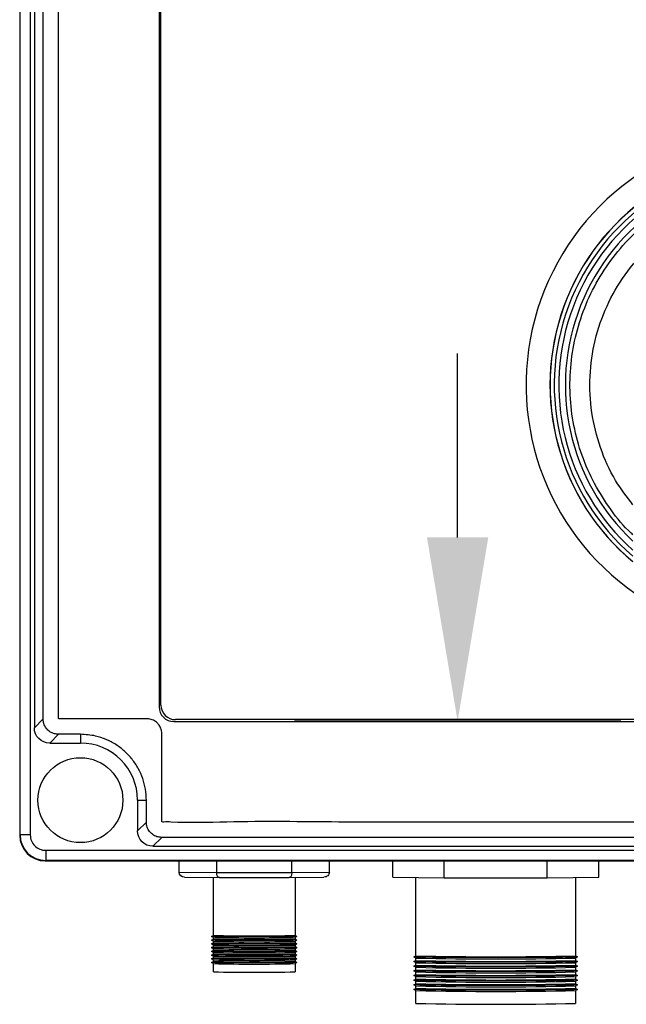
# Model space of a CAD drawing. Header units: inches. Extents: x 170 to 312, y 215 to 248.
# Tile 71 of 177: x 176.175 to 176.35, y 241.821 to 242.105. Entities that reach past the tile are written whole.
import ezdxf

# ---------------------------------------------------------------- set-up
doc = ezdxf.new("R2010")
doc.units = ezdxf.units.IN
doc.header["$LTSCALE"] = 0.25
doc.header["$MEASUREMENT"] = 0
doc.layers.add('ANNOTATIONS', color=1, linetype='Continuous')
doc.layers.add('STANDARD MOTOR LH', color=7, linetype='Continuous')

msp = doc.modelspace()

# ---------------------------------------------------------------- linework, layer by layer
at = {"layer": 'ANNOTATIONS'}
for p, q in [((176.301634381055, 241.9554673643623), (176.301634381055, 242.0086072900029)), ((176.3487655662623, 241.9023274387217), (176.2545031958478, 241.9023274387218))]:
    msp.add_line(p, q, dxfattribs=at)
msp.add_solid([(176.3104910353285, 241.9554673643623), (176.2927777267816, 241.9554673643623), (176.301634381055, 241.9023274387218)], dxfattribs=at)
at = {"layer": 'STANDARD MOTOR LH'}
for p, q in [((176.1752275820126, 241.8694802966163), (176.1752275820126, 242.3938012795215)), ((176.1781748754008, 242.3938012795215), (176.1781748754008, 241.8694802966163)), ((176.1793502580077, 242.3628343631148), (176.1793502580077, 241.9004472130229)), ((176.1818986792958, 241.902995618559), (176.1818986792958, 242.3602859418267)), ((176.2153973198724, 242.3568027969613), (176.2153973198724, 241.9064787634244)), ((176.2159343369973, 241.9070157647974), (176.2159343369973, 242.3562827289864)), ((176.1818986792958, 241.902995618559), (176.1793502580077, 241.9004472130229)), ((176.2196257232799, 241.9022503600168), (176.5113849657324, 241.9022503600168)), ((176.5108648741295, 241.9027873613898), (176.2201627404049, 241.9027873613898)), ((176.1863323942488, 241.898561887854), (176.1837840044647, 241.8960134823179)), ((176.1926697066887, 241.898561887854), (176.1863323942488, 241.898561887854)), ((176.1926697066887, 241.898561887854), (176.1926697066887, 241.8960134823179)), ((176.1837840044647, 241.8960134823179), (176.1926697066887, 241.8960134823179)), ((176.2091604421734, 241.8795227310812), (176.2117088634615, 241.8795227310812)), ((176.2091604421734, 241.8795227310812), (176.2091604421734, 241.8706370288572)), ((176.2117088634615, 241.8731854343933), (176.2117088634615, 241.8795227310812)), ((176.2117088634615, 241.8731854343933), (176.2091604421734, 241.8706370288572)), ((176.1781748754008, 241.8694802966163), (176.1752275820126, 241.8694802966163)), ((176.2161425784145, 241.8687517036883), (176.2135941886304, 241.8662032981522)), ((176.5148681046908, 241.8687517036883), (176.2161425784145, 241.8687517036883)), ((176.1826272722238, 241.8650278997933), (176.548383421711, 241.8650278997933)), ((176.1826272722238, 241.8650278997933), (176.1826272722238, 241.862080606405)), ((176.2135941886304, 241.8662032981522), (176.5174165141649, 241.8662032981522)), ((176.1825215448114, 241.8619749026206), (176.5484891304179, 241.8619749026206)), ((176.548383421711, 241.862080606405), (176.1826272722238, 241.862080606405)), ((176.2211790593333, 241.8586413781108), (176.2211790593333, 241.8619749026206)), ((176.2320304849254, 241.8584773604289), (176.2320304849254, 241.8619749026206)), ((176.2537333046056, 241.8584773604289), (176.2537333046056, 241.8619749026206)), ((176.2645847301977, 241.8586413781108), (176.2645847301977, 241.8619749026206)), ((176.2828865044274, 241.8572989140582), (176.2828865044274, 241.8619749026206)), ((176.2977684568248, 241.857073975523), (176.2977684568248, 241.8619749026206)), ((176.3275323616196, 241.857073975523), (176.3275323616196, 241.8619749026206)), ((176.342414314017, 241.8572989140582), (176.342414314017, 241.8619749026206)), ((176.2320304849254, 241.8584773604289), (176.2211790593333, 241.8586413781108)), ((176.2537333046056, 241.8584773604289), (176.2320304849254, 241.8584773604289)), ((176.2645847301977, 241.8586413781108), (176.2537333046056, 241.8584773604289)), ((176.222729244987, 241.8572989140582), (176.2328055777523, 241.857146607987)), ((176.2310677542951, 241.8404253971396), (176.2310677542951, 241.8571728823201)), ((176.2328055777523, 241.857146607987), (176.2529582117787, 241.857146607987)), ((176.2529582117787, 241.857146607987), (176.2630345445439, 241.8572989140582)), ((176.2546960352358, 241.8571728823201), (176.2546960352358, 241.8404253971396)), ((176.2828865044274, 241.8572989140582), (176.2977684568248, 241.857073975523)), ((176.2895591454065, 241.8345185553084), (176.2895591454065, 241.8571980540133)), ((176.2977684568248, 241.857073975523), (176.3275323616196, 241.857073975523)), ((176.3275323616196, 241.857073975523), (176.342414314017, 241.8572989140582)), ((176.3357416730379, 241.8571980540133), (176.3357416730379, 241.8345185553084)), ((176.23053215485, 241.8401169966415), (176.2310677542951, 241.8404261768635)), ((176.231069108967, 241.8398037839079), (176.23053215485, 241.8401137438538)), ((176.23053215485, 241.8390430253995), (176.2310677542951, 241.8393522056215)), ((176.231069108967, 241.8387298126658), (176.23053215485, 241.8390397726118)), ((176.23053215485, 241.8379690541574), (176.2310677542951, 241.8382782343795)), ((176.2310677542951, 241.8393514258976), (176.2310677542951, 241.8398045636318)), ((176.2310677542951, 241.8382774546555), (176.2310677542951, 241.8387305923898)), ((176.255231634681, 241.8401137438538), (176.254694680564, 241.8398037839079)), ((176.255231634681, 241.8390397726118), (176.254694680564, 241.8387298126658)), ((176.2546960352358, 241.8404261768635), (176.255231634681, 241.8401169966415)), ((176.2546960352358, 241.8398045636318), (176.2546960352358, 241.8393514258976)), ((176.2546960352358, 241.8393522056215), (176.255231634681, 241.8390430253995)), ((176.2546960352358, 241.8387305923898), (176.2546960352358, 241.8382774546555)), ((176.2546960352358, 241.8382782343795), (176.255231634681, 241.8379690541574)), ((176.231069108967, 241.8376558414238), (176.23053215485, 241.8379658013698)), ((176.23053215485, 241.8368950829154), (176.2310677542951, 241.8372042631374)), ((176.231069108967, 241.8365818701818), (176.23053215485, 241.8368918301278)), ((176.23053215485, 241.8358211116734), (176.2310677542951, 241.8361302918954)), ((176.231069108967, 241.8355078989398), (176.23053215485, 241.8358178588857)), ((176.2310677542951, 241.8372034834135), (176.2310677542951, 241.8376566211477)), ((176.2310677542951, 241.8361295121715), (176.2310677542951, 241.8365826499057)), ((176.2310677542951, 241.8350555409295), (176.2310677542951, 241.8355086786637)), ((176.255231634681, 241.8379658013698), (176.254694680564, 241.8376558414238)), ((176.255231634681, 241.8368918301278), (176.254694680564, 241.8365818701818)), ((176.255231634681, 241.8358178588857), (176.254694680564, 241.8355078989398)), ((176.2546960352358, 241.8376566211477), (176.2546960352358, 241.8372034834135)), ((176.2546960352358, 241.8372042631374), (176.255231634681, 241.8368950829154)), ((176.2546960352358, 241.8365826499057), (176.2546960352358, 241.8361295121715)), ((176.2546960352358, 241.8361302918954), (176.255231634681, 241.8358211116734)), ((176.2546960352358, 241.8355086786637), (176.2546960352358, 241.8350555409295)), ((176.23053215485, 241.8347471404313), (176.2310677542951, 241.8350563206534)), ((176.231069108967, 241.8344339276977), (176.23053215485, 241.8347438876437)), ((176.23053215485, 241.8336731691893), (176.2310677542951, 241.8339823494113)), ((176.231069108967, 241.8333599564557), (176.23053215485, 241.8336699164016)), ((176.23053215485, 241.8325991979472), (176.2310677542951, 241.8329083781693)), ((176.231069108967, 241.8322859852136), (176.23053215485, 241.8325959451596)), ((176.2310677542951, 241.8339815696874), (176.2310677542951, 241.8344347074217)), ((176.2310677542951, 241.8329075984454), (176.2310677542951, 241.8333607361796)), ((176.255231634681, 241.8347438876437), (176.254694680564, 241.8344339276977)), ((176.255231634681, 241.8336699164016), (176.254694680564, 241.8333599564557)), ((176.255231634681, 241.8325959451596), (176.254694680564, 241.8322859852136)), ((176.2546960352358, 241.8350563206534), (176.255231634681, 241.8347471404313)), ((176.2546960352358, 241.8344347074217), (176.2546960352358, 241.8339815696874)), ((176.2546960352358, 241.8339823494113), (176.255231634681, 241.8336731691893)), ((176.2546960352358, 241.8333607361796), (176.2546960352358, 241.8329075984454)), ((176.2546960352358, 241.8329083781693), (176.255231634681, 241.8325991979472)), ((176.2890248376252, 241.8342116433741), (176.2895591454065, 241.8345200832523)), ((176.2895617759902, 241.8338954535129), (176.2890248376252, 241.8342054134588)), ((176.2890248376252, 241.8328691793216), (176.2895591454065, 241.8331776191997)), ((176.2895617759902, 241.8325529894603), (176.2890248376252, 241.8328629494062)), ((176.2895591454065, 241.8331760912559), (176.2895591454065, 241.8338969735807)), ((176.3362759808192, 241.8342054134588), (176.3357390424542, 241.8338954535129)), ((176.3362759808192, 241.8328629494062), (176.3357390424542, 241.8325529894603)), ((176.3357416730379, 241.8345200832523), (176.3362759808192, 241.8342116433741)), ((176.3357416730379, 241.8338969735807), (176.3357416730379, 241.8331760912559)), ((176.3357416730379, 241.8331776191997), (176.3362759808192, 241.8328691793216)), ((176.2310677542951, 241.8299126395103), (176.2310677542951, 241.8322867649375)), ((176.2546960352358, 241.8322867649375), (176.2546960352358, 241.8299126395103)), ((176.2890248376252, 241.8315267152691), (176.2895591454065, 241.8318351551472)), ((176.2895617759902, 241.8312105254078), (176.2890248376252, 241.8315204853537)), ((176.2890248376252, 241.8301842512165), (176.2895591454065, 241.8304926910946)), ((176.2895617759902, 241.8298680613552), (176.2890248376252, 241.8301780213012)), ((176.2895591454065, 241.8318336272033), (176.2895591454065, 241.8325545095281)), ((176.2895591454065, 241.8304911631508), (176.2895591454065, 241.8312120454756)), ((176.2895591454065, 241.8291486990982), (176.2895591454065, 241.829869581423)), ((176.3362759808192, 241.8315204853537), (176.3357390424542, 241.8312105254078)), ((176.3362759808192, 241.8301780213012), (176.3357390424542, 241.8298680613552)), ((176.3357416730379, 241.8325545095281), (176.3357416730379, 241.8318336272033)), ((176.3357416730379, 241.8318351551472), (176.3362759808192, 241.8315267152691)), ((176.3357416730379, 241.8312120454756), (176.3357416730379, 241.8304911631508)), ((176.3357416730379, 241.8304926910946), (176.3362759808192, 241.8301842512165)), ((176.3357416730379, 241.829869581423), (176.3357416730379, 241.8291486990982)), ((176.2890248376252, 241.828841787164), (176.2895591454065, 241.829150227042)), ((176.2895617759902, 241.8285255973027), (176.2890248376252, 241.8288355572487)), ((176.2890248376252, 241.8274993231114), (176.2895591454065, 241.8278077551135)), ((176.2895617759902, 241.8271831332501), (176.2890248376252, 241.8274930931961)), ((176.2895591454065, 241.8278062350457), (176.2895591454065, 241.8285271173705)), ((176.2895591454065, 241.8264637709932), (176.2895591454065, 241.827184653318)), ((176.3362759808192, 241.8288355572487), (176.3357390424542, 241.8285255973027)), ((176.3362759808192, 241.8274930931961), (176.3357390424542, 241.8271831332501)), ((176.3357416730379, 241.829150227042), (176.3362759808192, 241.828841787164)), ((176.3357416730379, 241.8285271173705), (176.3357416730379, 241.8278062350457)), ((176.3357416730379, 241.8278077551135), (176.3362759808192, 241.8274993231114)), ((176.3357416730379, 241.827184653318), (176.3357416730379, 241.8264637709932)), ((176.2890248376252, 241.8261568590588), (176.2895591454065, 241.826465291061)), ((176.2895617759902, 241.8258406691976), (176.2890248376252, 241.8261506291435)), ((176.2890248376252, 241.8248143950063), (176.2895591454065, 241.8251228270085)), ((176.2895617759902, 241.824498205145), (176.2890248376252, 241.824808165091)), ((176.2895591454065, 241.8251213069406), (176.2895591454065, 241.8258421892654)), ((176.2895591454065, 241.820783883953), (176.2895591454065, 241.8244997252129)), ((176.3362759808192, 241.8261506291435), (176.3357390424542, 241.8258406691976)), ((176.3362759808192, 241.824808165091), (176.3357390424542, 241.824498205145)), ((176.3357416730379, 241.826465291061), (176.3362759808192, 241.8261568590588)), ((176.3357416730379, 241.8258421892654), (176.3357416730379, 241.8251213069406)), ((176.3357416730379, 241.8251228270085), (176.3362759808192, 241.8248143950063)), ((176.3357416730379, 241.8244997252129), (176.3357416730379, 241.820783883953))]:
    msp.add_line(p, q, dxfattribs=at)
at = {"layer": 'STANDARD MOTOR LH', "flags": 128}
for points in [[(176.2552330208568, 241.8401153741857), (176.2549631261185, 241.8400929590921), (176.2541652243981, 241.8400715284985), (176.2528741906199, 241.8400520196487), (176.2511464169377, 241.8400352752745), (176.2490574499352, 241.8400220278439), (176.2466986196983, 241.840012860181), (176.2441729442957, 241.8400081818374), (176.2415908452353, 241.8400081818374), (176.2390651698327, 241.840012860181), (176.2367063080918, 241.8400220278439), (176.2346173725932, 241.8400352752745), (176.232889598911, 241.8400520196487), (176.2315985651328, 241.8400715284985), (176.2308006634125, 241.8400929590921), (176.2305307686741, 241.8401153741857), (176.23053215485, 241.8401169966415)], [(176.2552330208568, 241.8390414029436), (176.2549631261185, 241.8390189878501), (176.2541652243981, 241.8389975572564), (176.2528741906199, 241.8389780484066), (176.2511464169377, 241.8389613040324), (176.2490574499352, 241.8389480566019), (176.2466986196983, 241.8389388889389), (176.2441729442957, 241.8389342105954), (176.2415908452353, 241.8389342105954), (176.2390651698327, 241.8389388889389), (176.2367063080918, 241.8389480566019), (176.2346173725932, 241.8389613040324), (176.232889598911, 241.8389780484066), (176.2315985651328, 241.8389975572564), (176.2308006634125, 241.8390189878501), (176.2305307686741, 241.8390414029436), (176.23053215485, 241.8390430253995)], [(176.2552330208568, 241.8379674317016), (176.2549631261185, 241.8379450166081), (176.2541652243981, 241.8379235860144), (176.2528741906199, 241.8379040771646), (176.2511464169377, 241.8378873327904), (176.2490574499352, 241.8378740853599), (176.2466986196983, 241.8378649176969), (176.2441729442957, 241.8378602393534), (176.2415908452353, 241.8378602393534), (176.2390651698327, 241.8378649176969), (176.2367063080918, 241.8378740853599), (176.2346173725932, 241.8378873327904), (176.232889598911, 241.8379040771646), (176.2315985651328, 241.8379235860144), (176.2308006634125, 241.8379450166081), (176.2305307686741, 241.8379674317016), (176.23053215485, 241.8379690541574)], [(176.2552330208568, 241.8368934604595), (176.2549631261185, 241.836871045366), (176.2541652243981, 241.8368496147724), (176.2528741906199, 241.8368301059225), (176.2511464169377, 241.8368133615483), (176.2490574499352, 241.8368001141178), (176.2466986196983, 241.8367909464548), (176.2441729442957, 241.8367862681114), (176.2415908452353, 241.8367862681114), (176.2390651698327, 241.8367909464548), (176.2367063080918, 241.8368001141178), (176.2346173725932, 241.8368133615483), (176.232889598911, 241.8368301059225), (176.2315985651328, 241.8368496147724), (176.2308006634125, 241.836871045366), (176.2305307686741, 241.8368934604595), (176.23053215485, 241.8368950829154)], [(176.2552330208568, 241.8358194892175), (176.2549631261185, 241.835797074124), (176.2541652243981, 241.8357756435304), (176.2528741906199, 241.8357561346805), (176.2511464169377, 241.8357393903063), (176.2490574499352, 241.8357261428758), (176.2466986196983, 241.8357169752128), (176.2441729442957, 241.8357122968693), (176.2415908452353, 241.8357122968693), (176.2390651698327, 241.8357169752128), (176.2367063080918, 241.8357261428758), (176.2346173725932, 241.8357393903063), (176.232889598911, 241.8357561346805), (176.2315985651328, 241.8357756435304), (176.2308006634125, 241.835797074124), (176.2305307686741, 241.8358194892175), (176.23053215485, 241.8358211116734)], [(176.2552330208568, 241.8347455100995), (176.2549631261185, 241.834723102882), (176.2541652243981, 241.8347016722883), (176.2528741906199, 241.8346821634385), (176.2511464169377, 241.8346654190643), (176.2490574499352, 241.8346521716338), (176.2466986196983, 241.8346430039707), (176.2441729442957, 241.8346383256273), (176.2415908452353, 241.8346383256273), (176.2390651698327, 241.8346430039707), (176.2367063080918, 241.8346521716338), (176.2346173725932, 241.8346654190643), (176.232889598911, 241.8346821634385), (176.2315985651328, 241.8347016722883), (176.2308006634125, 241.834723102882), (176.2305307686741, 241.8347455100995), (176.23053215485, 241.8347471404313)], [(176.2552330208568, 241.8336715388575), (176.2549631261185, 241.8336491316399), (176.2541652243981, 241.8336277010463), (176.2528741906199, 241.8336081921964), (176.2511464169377, 241.8335914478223), (176.2490574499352, 241.8335782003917), (176.2466986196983, 241.8335690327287), (176.2441729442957, 241.8335643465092), (176.2415908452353, 241.8335643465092), (176.2390651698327, 241.8335690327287), (176.2367063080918, 241.8335782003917), (176.2346173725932, 241.8335914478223), (176.232889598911, 241.8336081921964), (176.2315985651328, 241.8336277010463), (176.2308006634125, 241.8336491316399), (176.2305307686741, 241.8336715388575), (176.23053215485, 241.8336731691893)], [(176.2552330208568, 241.8325975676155), (176.2549631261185, 241.8325751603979), (176.2541652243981, 241.8325537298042), (176.2528741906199, 241.8325342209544), (176.2511464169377, 241.8325174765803), (176.2490574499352, 241.8325042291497), (176.2466986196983, 241.8324950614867), (176.2441729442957, 241.8324903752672), (176.2415908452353, 241.8324903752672), (176.2390651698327, 241.8324950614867), (176.2367063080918, 241.8325042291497), (176.2346173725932, 241.8325174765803), (176.232889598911, 241.8325342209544), (176.2315985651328, 241.8325537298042), (176.2308006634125, 241.8325751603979), (176.2305307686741, 241.8325975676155), (176.23053215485, 241.8325991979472)], [(176.3362759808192, 241.8342116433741), (176.3362786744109, 241.8342085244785), (176.3360017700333, 241.834177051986), (176.3351775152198, 241.8341463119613), (176.3338252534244, 241.8341170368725), (176.3319766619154, 241.8340899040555), (176.3296750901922, 241.8340655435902), (176.3269744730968, 241.8340445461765), (176.3239381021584, 241.8340273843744), (176.3206371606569, 241.8340144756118), (176.3171490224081, 241.8340061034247), (176.3135554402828, 241.8340024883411), (176.3099406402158, 241.834003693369), (176.3063893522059, 241.8340097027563), (176.3029848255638, 241.8340203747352), (176.2998068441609, 241.8340354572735), (176.2969299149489, 241.8340545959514), (176.2944214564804, 241.8340773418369), (176.292340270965, 241.8341031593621), (176.2907351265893, 241.8341314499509), (176.2896436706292, 241.8341615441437), (176.2890914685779, 241.8341927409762), (176.2890248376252, 241.8342116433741)], [(176.3362759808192, 241.8328691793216), (176.3362786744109, 241.832866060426), (176.3360017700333, 241.8328345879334), (176.3351775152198, 241.8328038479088), (176.3338252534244, 241.83277457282), (176.3319766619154, 241.832747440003), (176.3296750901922, 241.8327230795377), (176.3269744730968, 241.832702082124), (176.3239381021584, 241.8326849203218), (176.3206371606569, 241.8326720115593), (176.3171490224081, 241.8326636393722), (176.3135554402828, 241.8326600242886), (176.3099406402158, 241.8326612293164), (176.3063893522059, 241.8326672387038), (176.3029848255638, 241.8326779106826), (176.2998068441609, 241.8326929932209), (176.2969299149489, 241.8327121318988), (176.2944214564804, 241.8327348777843), (176.292340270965, 241.8327606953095), (176.2907351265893, 241.8327889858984), (176.2896436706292, 241.8328190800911), (176.2890914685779, 241.8328502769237), (176.2890248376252, 241.8328691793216)], [(176.3362759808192, 241.8315267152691), (176.3362786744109, 241.8315235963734), (176.3360017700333, 241.8314921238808), (176.3351775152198, 241.8314613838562), (176.3338252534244, 241.8314321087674), (176.3319766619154, 241.8314049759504), (176.3296750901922, 241.8313806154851), (176.3269744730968, 241.8313596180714), (176.3239381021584, 241.8313424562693), (176.3206371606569, 241.8313295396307), (176.3171490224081, 241.8313211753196), (176.3135554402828, 241.831317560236), (176.3099406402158, 241.8313187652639), (176.3063893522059, 241.8313247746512), (176.3029848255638, 241.83133544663), (176.2998068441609, 241.8313505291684), (176.2969299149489, 241.8313696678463), (176.2944214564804, 241.8313924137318), (176.292340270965, 241.8314182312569), (176.2907351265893, 241.8314465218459), (176.2896436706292, 241.8314766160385), (176.2890914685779, 241.8315078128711), (176.2890248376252, 241.8315267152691)], [(176.3362759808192, 241.8301842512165), (176.3362786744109, 241.8301811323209), (176.3360017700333, 241.8301496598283), (176.3351775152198, 241.8301189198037), (176.3338252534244, 241.8300896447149), (176.3319766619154, 241.8300625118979), (176.3296750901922, 241.8300381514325), (176.3269744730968, 241.8300171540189), (176.3239381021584, 241.8299999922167), (176.3206371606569, 241.8299870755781), (176.3171490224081, 241.8299787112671), (176.3135554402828, 241.8299750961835), (176.3099406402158, 241.8299763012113), (176.3063893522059, 241.8299823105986), (176.3029848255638, 241.8299929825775), (176.2998068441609, 241.8300080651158), (176.2969299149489, 241.8300272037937), (176.2944214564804, 241.8300499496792), (176.292340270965, 241.8300757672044), (176.2907351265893, 241.8301040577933), (176.2896436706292, 241.830134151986), (176.2890914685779, 241.8301653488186), (176.2890248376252, 241.8301842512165)], [(176.3362759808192, 241.828841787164), (176.3362786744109, 241.8288386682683), (176.3360017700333, 241.8288071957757), (176.3351775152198, 241.8287764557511), (176.3338252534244, 241.8287471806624), (176.3319766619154, 241.8287200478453), (176.3296750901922, 241.82869568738), (176.3269744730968, 241.8286746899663), (176.3239381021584, 241.8286575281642), (176.3206371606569, 241.8286446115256), (176.3171490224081, 241.8286362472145), (176.3135554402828, 241.8286326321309), (176.3099406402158, 241.8286338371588), (176.3063893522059, 241.8286398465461), (176.3029848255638, 241.828650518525), (176.2998068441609, 241.8286656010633), (176.2969299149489, 241.8286847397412), (176.2944214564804, 241.8287074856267), (176.292340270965, 241.8287333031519), (176.2907351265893, 241.8287615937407), (176.2896436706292, 241.8287916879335), (176.2890914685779, 241.828822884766), (176.2890248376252, 241.828841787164)], [(176.3362759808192, 241.8274993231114), (176.3362786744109, 241.8274962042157), (176.3360017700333, 241.8274647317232), (176.3351775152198, 241.8274339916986), (176.3338252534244, 241.8274047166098), (176.3319766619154, 241.8273775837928), (176.3296750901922, 241.8273532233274), (176.3269744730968, 241.8273322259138), (176.3239381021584, 241.8273150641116), (176.3206371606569, 241.8273021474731), (176.3171490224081, 241.827293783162), (176.3135554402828, 241.8272901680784), (176.3099406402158, 241.8272913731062), (176.3063893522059, 241.8272973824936), (176.3029848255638, 241.8273080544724), (176.2998068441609, 241.8273231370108), (176.2969299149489, 241.8273422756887), (176.2944214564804, 241.8273650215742), (176.292340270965, 241.8273908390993), (176.2907351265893, 241.8274191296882), (176.2896436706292, 241.8274492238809), (176.2890914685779, 241.8274804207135), (176.2890248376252, 241.8274993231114)], [(176.3362759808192, 241.8261568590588), (176.3362786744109, 241.8261537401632), (176.3360017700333, 241.8261222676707), (176.3351775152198, 241.8260915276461), (176.3338252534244, 241.8260622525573), (176.3319766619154, 241.8260351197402), (176.3296750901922, 241.8260107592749), (176.3269744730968, 241.8259897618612), (176.3239381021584, 241.8259726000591), (176.3206371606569, 241.8259596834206), (176.3171490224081, 241.8259513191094), (176.3135554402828, 241.8259477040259), (176.3099406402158, 241.8259489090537), (176.3063893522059, 241.8259549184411), (176.3029848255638, 241.8259655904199), (176.2998068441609, 241.8259806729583), (176.2969299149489, 241.8259998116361), (176.2944214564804, 241.8260225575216), (176.292340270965, 241.8260483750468), (176.2907351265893, 241.8260766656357), (176.2896436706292, 241.8261067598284), (176.2890914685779, 241.826137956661), (176.2890248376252, 241.8261568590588)], [(176.3362759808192, 241.8248143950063), (176.3362786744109, 241.8248112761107), (176.3360017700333, 241.8247798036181), (176.3351775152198, 241.8247490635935), (176.3338252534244, 241.8247197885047), (176.3319766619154, 241.8246926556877), (176.3296750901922, 241.8246682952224), (176.3269744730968, 241.8246472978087), (176.3239381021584, 241.8246301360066), (176.3206371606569, 241.824617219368), (176.3171490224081, 241.8246088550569), (176.3135554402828, 241.8246052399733), (176.3099406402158, 241.8246064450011), (176.3063893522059, 241.8246124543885), (176.3029848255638, 241.8246231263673), (176.2998068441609, 241.8246382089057), (176.2969299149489, 241.8246573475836), (176.2944214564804, 241.8246800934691), (176.292340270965, 241.8247059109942), (176.2907351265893, 241.8247342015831), (176.2896436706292, 241.8247642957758), (176.2890914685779, 241.8247954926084), (176.2890248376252, 241.8248143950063)]]:
    msp.add_lwpolyline(points, dxfattribs=at)
at = {"layer": 'STANDARD MOTOR LH'}
msp.add_circle((176.1926697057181, 241.8795227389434), 0.0122623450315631, dxfattribs=at)
for centre, radius, start, end in [((176.394786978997, 241.999503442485), 0.07336265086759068, 304.376166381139, 235.4185970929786), ((176.3947996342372, 241.9995032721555), 0.06647414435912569, 309.3139748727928, 230.2262145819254), ((176.3947996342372, 241.9995032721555), 0.06644525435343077, 309.3532215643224, 230.2055637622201), ((176.3947996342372, 241.9995032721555), 0.0652415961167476, 310.435309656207, 229.3231220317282), ((176.3947996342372, 241.9995032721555), 0.06392017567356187, 311.4568361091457, 228.301631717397), ((176.3947996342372, 241.9995032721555), 0.06203211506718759, 313.0230735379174, 226.735356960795), ((176.2201627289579, 241.9070157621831), 0.004228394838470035, 180, 270), ((176.2196257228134, 241.9064787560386), 0.004228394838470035, 180, 270), ((176.1926697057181, 241.8795227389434), 0.01649073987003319, 0, 90), ((176.1825215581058, 241.8693745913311), 0.007399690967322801, 180, 270), ((176.1826272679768, 241.8694803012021), 0.007399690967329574, 180, 270), ((176.1826272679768, 241.8694803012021), 0.004452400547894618, 179.9999999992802, 270), ((176.2429159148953, 242.3455971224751), 0.5053090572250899, 268.6565960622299, 271.3358405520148), ((176.2428484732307, 242.3564306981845), 0.516761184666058, 268.6938525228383, 271.3137108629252), ((176.2429159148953, 242.344523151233), 0.5053090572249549, 268.6565960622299, 271.3358405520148), ((176.2428484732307, 242.3553567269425), 0.516761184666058, 268.6938525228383, 271.3137108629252), ((176.2429159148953, 242.3434491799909), 0.505309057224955, 268.6565960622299, 271.3358405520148), ((176.2428484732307, 242.3542827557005), 0.5167611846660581, 268.6938525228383, 271.3137108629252), ((176.2429159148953, 242.3423752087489), 0.5053090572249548, 268.6565960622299, 271.3358405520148), ((176.2428484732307, 242.3532087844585), 0.5167611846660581, 268.6938525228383, 271.3137108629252), ((176.2429159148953, 242.3413012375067), 0.505309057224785, 268.6565960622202, 271.3358405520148), ((176.2428484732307, 242.3521348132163), 0.5167611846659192, 268.6938525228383, 271.3137108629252), ((176.2429159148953, 242.3402272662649), 0.5053090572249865, 268.6565960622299, 271.3358405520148), ((176.2428484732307, 242.3510608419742), 0.5167611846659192, 268.6938525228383, 271.3137108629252), ((176.2429159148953, 242.3391532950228), 0.5053090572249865, 268.6565960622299, 271.3358405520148), ((176.2428484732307, 242.3499868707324), 0.5167611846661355, 268.6938525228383, 271.3137108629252), ((176.2429159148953, 242.3380793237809), 0.5053090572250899, 268.6565960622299, 271.3358405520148), ((176.3126504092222, 242.8589679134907), 1.024709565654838, 268.7087619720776, 271.2912380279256), ((176.3126504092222, 242.8576254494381), 1.024709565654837, 268.7087619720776, 271.2912380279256), ((176.3126504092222, 242.8783432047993), 1.044702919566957, 268.7336218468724, 271.2663781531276), ((176.2428818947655, 242.3408672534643), 0.5110911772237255, 268.6754600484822, 271.3245399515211), ((176.2428484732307, 242.3489128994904), 0.5167611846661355, 268.6938525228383, 271.3137108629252), ((176.3126504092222, 242.8562829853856), 1.024709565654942, 268.7087619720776, 271.2912380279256), ((176.3126504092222, 242.8549405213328), 1.024709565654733, 268.7087619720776, 271.2912380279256), ((176.3126504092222, 242.8770007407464), 1.04470291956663, 268.7336218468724, 271.2663781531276), ((176.3126504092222, 242.8756401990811), 1.044684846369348, 268.7335999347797, 271.2664000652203), ((176.3126504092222, 242.8742977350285), 1.044684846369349, 268.7335999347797, 271.2664000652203), ((176.3126504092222, 242.8535980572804), 1.024709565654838, 268.7087619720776, 271.2912380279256), ((176.3126504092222, 242.8522555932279), 1.024709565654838, 268.7087619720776, 271.2912380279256), ((176.3126504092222, 242.8729552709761), 1.044684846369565, 268.7335999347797, 271.2664000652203), ((176.3126504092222, 242.8716128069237), 1.044684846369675, 268.7335999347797, 271.2664000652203), ((176.3126504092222, 242.8509131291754), 1.024709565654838, 268.7087619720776, 271.2912380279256), ((176.3126504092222, 242.8495706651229), 1.024709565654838, 268.7087619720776, 271.2912380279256), ((176.3126504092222, 242.8702525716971), 1.044667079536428, 268.7335783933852, 271.2664216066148), ((176.3126504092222, 242.8689101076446), 1.044667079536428, 268.7335783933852, 271.2664216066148), ((176.3126504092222, 242.8452332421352), 1.024709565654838, 268.7087619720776, 271.2912380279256)]:
    msp.add_arc(centre, radius, start, end, dxfattribs=at)
at = {"layer": 'STANDARD MOTOR LH', "extrusion": (0, 0, -1)}
for centre, major_axis, ratio, start_param, end_param in [((176.1837961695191, 241.9004593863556), (-0.003148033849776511, -0.003148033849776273), 0.9972646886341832, 5.499156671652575, 7.067213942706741), ((176.2136063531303, 241.8706492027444), (-0.003148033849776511, -0.003148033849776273), 0.9972646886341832, 5.49915667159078, 7.067213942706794), ((176.2227292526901, 241.8586413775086), (-0.001550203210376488, 0), 0.8659924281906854, 4.712388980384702, 6.283185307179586), ((176.2328055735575, 241.8584890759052), (1.014525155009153e-05, 0.001342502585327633), 0.5773063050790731, 3.12850334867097, 4.699299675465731), ((176.2529582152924, 241.8584890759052), (-1.014525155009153e-05, 0.001342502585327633), 0.5773063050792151, 1.583885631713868, 3.154681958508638), ((176.2630345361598, 241.8586413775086), (-0.001550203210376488, 0), 0.8659924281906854, 3.141592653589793, 4.712388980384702)]:
    msp.add_ellipse(centre, major_axis=major_axis, ratio=ratio, start_param=start_param, end_param=end_param, dxfattribs=at)
at = {"layer": 'STANDARD MOTOR LH'}
for points, knots in [([(176.2119304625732, 242.3602696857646), (176.2123425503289, 242.3603039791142), (176.2131669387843, 242.3603725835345), (176.2141345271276, 242.3608481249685), (176.214824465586, 242.3613891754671), (176.2152954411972, 242.3619073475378), (176.2156745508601, 242.3624916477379), (176.2159526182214, 242.3631274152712), (176.2162819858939, 242.3644772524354), (176.2161099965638, 242.3665679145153), (176.2161643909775, 242.3688546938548), (176.2161570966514, 242.3711409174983), (176.2161502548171, 242.3761655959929), (176.2163112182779, 242.3825830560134), (176.2160015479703, 242.3880545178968), (176.2161638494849, 242.3899356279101), (176.2161849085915, 242.3899770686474), (176.2162099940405, 242.3900145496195), (176.2162517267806, 242.3900523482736), (176.2163857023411, 242.3901031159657), (176.2168971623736, 242.3900412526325), (176.2188858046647, 242.3901440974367), (176.22693342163, 242.3899717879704), (176.246752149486, 242.3901683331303), (176.2773158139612, 242.3900504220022), (176.3261766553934, 242.3900970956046), (176.375049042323, 242.3900767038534), (176.4239175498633, 242.3900810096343), (176.4544604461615, 242.3900778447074), (176.4788955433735, 242.3900831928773), (176.4941654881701, 242.3900697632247), (176.5048584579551, 242.3900938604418), (176.5101994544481, 242.390060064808), (176.5128776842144, 242.3901077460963), (176.5141110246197, 242.3900452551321), (176.5146168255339, 242.3901002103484), (176.5147411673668, 242.390060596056), (176.5147772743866, 242.3900353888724), (176.5148007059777, 242.3900128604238), (176.514820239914, 242.3899871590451), (176.5148349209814, 242.3899593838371), (176.5148454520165, 242.3899303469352), (176.5148496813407, 242.38990547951), (176.5148514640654, 242.3898879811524), (176.5148521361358, 242.3898704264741), (176.5148513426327, 242.3898177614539), (176.5148526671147, 242.3896071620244), (176.5148504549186, 242.3887646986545), (176.5148541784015, 242.3853949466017), (176.514851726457, 242.3809018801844), (176.5148514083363, 242.3764087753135), (176.5148529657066, 242.3731995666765), (176.5148411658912, 242.3696511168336), (176.5148846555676, 242.3664345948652), (176.5148333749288, 242.3642617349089), (176.5149355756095, 242.3636017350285), (176.5150971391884, 242.3630415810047), (176.5153286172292, 242.362506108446), (176.5157065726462, 242.3619180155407), (176.5163344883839, 242.3612252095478), (176.5173318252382, 242.3605479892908), (176.5191876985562, 242.3601356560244), (176.5215186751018, 242.3603137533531), (176.5252082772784, 242.3602438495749), (176.531671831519, 242.3602974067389), (176.538105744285, 242.3602205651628), (176.5429798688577, 242.3602975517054), (176.5441727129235, 242.3602530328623), (176.5444948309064, 242.360280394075), (176.5445764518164, 242.3602340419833), (176.5446168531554, 242.3601980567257), (176.5446401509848, 242.3601618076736), (176.5446530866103, 242.3601276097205), (176.5446592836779, 242.3601012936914), (176.544665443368, 242.3600421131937), (176.5446563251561, 242.3598155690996), (176.5446715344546, 242.3589113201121), (176.544646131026, 242.3552921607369), (176.5446889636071, 242.3408196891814), (176.5446514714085, 242.3160065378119), (176.544664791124, 242.2829241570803), (176.5446604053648, 242.2388136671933), (176.5446622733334, 242.1947033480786), (176.5446619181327, 242.1395653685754), (176.5446620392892, 242.0954550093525), (176.5446620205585, 242.0513446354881), (176.5446620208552, 242.0182618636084), (176.5446620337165, 241.9851790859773), (176.5446619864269, 241.9549431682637), (176.5446621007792, 241.9316444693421), (176.5446619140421, 241.9173281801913), (176.544662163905, 241.9105156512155), (176.5446618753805, 241.9072263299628), (176.5446624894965, 241.9054150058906), (176.5446608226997, 241.9041389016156), (176.5446626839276, 241.9034128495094), (176.5446618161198, 241.903245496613), (176.5446623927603, 241.9032113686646), (176.5446598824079, 241.9031825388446), (176.5446525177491, 241.9031511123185), (176.5446394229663, 241.9031194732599), (176.5446216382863, 241.9030918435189), (176.5446006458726, 241.9030683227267), (176.5445681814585, 241.9030415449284), (176.5445186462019, 241.9030163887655), (176.5443715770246, 241.9030055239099), (176.5438392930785, 241.9030226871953), (176.5416884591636, 241.9029935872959), (176.5380088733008, 241.9030190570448), (176.5330984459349, 241.9030100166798), (176.5267894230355, 241.9030128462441), (176.5221165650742, 241.9030122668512), (176.5190802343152, 241.9030118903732)], [0, 0, 0, 0, 0.001413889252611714, 0.00282850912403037, 0.003628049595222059, 0.004427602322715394, 0.005227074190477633, 0.006016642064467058, 0.006806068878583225, 0.00998608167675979, 0.01313352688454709, 0.01470724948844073, 0.01785469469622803, 0.03044447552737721, 0.03673936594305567, 0.03681891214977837, 0.03685839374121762, 0.03689777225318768, 0.03697423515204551, 0.03704737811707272, 0.03738361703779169, 0.03869834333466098, 0.04395728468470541, 0.06499301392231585, 0.1070645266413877, 0.1491360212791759, 0.2332790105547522, 0.2753505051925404, 0.3174220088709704, 0.3384577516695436, 0.3594934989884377, 0.3700113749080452, 0.3752703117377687, 0.3778997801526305, 0.3792145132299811, 0.3795432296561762, 0.379618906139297, 0.3796564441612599, 0.379693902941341, 0.3797304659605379, 0.3797671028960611, 0.379801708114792, 0.3798363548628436, 0.3798536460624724, 0.3798622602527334, 0.3798968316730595, 0.3800349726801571, 0.3805875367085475, 0.3827978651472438, 0.3916392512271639, 0.3960599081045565, 0.3982702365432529, 0.4026908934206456, 0.4082767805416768, 0.4093563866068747, 0.4101619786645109, 0.4105637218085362, 0.4113623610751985, 0.4121609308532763, 0.4129595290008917, 0.4145733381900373, 0.4162144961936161, 0.4193997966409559, 0.4225766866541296, 0.428930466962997, 0.4416380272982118, 0.4448149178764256, 0.4456091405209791, 0.4458080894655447, 0.4458858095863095, 0.4459241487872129, 0.4459940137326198, 0.4460312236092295, 0.4460497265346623, 0.4460869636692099, 0.4462355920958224, 0.4468289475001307, 0.4492023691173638, 0.4586960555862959, 0.4966708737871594, 0.5346456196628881, 0.5726204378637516, 0.6485700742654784, 0.6865448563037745, 0.7624944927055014, 0.8004692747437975, 0.8384440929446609, 0.8764188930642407, 0.9143936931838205, 0.9425650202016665, 0.9566506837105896, 0.9636935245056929, 0.9660247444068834, 0.9679778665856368, 0.9699309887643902, 0.9704192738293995, 0.970477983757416, 0.9705073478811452, 0.9705367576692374, 0.9705774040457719, 0.9706180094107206, 0.9706540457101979, 0.9706900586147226, 0.9707260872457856, 0.9707987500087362, 0.9708765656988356, 0.9712287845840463, 0.9726376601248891, 0.9782731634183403, 0.9839086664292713, 0.9895441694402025, 0.9999999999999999, 0.9999999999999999, 0.9999999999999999, 0.9999999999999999]), ([(176.5190802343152, 241.9030118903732), (176.5188932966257, 241.9030045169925), (176.5182380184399, 241.9029786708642), (176.5174831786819, 241.9027357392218), (176.516871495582, 241.9023946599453), (176.5165819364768, 241.9022000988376), (176.5160320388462, 241.901762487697), (176.515573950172, 241.9012068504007), (176.5152482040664, 241.9005842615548), (176.5149723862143, 241.8999361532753), (176.5147562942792, 241.8984133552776), (176.5148833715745, 241.8960916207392), (176.514833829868, 241.8923779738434), (176.5148652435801, 241.8858838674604), (176.5148501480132, 241.8793882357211), (176.5148521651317, 241.8746326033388), (176.5148517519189, 241.8735705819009), (176.5148518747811, 241.8734272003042), (176.5148517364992, 241.8733768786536), (176.5148420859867, 241.8733341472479), (176.5148203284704, 241.87329573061), (176.5147954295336, 241.8732614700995), (176.514754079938, 241.8732266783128), (176.5146317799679, 241.8731828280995), (176.5141805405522, 241.8732326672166), (176.5124267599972, 241.8731501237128), (176.5053413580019, 241.8732884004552), (176.4878784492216, 241.8731316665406), (176.4501905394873, 241.8732521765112), (176.4071524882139, 241.8731974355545), (176.3640991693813, 241.8731965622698), (176.3210617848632, 241.8732368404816), (176.2779440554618, 241.8729763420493), (176.2404164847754, 241.8735109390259), (176.2234260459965, 241.8728458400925), (176.2173244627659, 241.8733049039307), (176.2164187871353, 241.8731433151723), (176.2162379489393, 241.8732409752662), (176.2162065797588, 241.8732724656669), (176.2161814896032, 241.873307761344), (176.2161645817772, 241.8733486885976), (176.2161600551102, 241.8733839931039), (176.2161582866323, 241.8734091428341), (176.2161597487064, 241.8734679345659), (176.2161573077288, 241.873702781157), (176.2161613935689, 241.8746426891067), (176.216154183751, 241.8784013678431), (176.2161631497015, 241.8834143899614), (176.2161527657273, 241.8891403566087), (176.2161800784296, 241.8932452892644), (176.2161006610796, 241.8967309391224), (176.2162586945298, 241.8990689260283), (176.2158896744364, 241.9003274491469), (176.2155786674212, 241.9009586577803), (176.2152373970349, 241.9014360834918), (176.2146793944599, 241.9020401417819), (176.2137979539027, 241.902676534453), (176.2119501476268, 241.9031585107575), (176.2096039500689, 241.9029635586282), (176.2058945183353, 241.9030403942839), (176.2026459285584, 241.903009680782), (176.1984723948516, 241.9030134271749), (176.1942967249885, 241.9030042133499), (176.1901283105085, 241.9030295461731), (176.1875711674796, 241.9030001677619), (176.1868347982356, 241.9030261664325), (176.1865296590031, 241.9030043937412), (176.1864543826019, 241.9030348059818), (176.1864191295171, 241.9030604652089), (176.186396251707, 241.9030825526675), (176.1863722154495, 241.9031163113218), (176.1863578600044, 241.9031504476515), (176.1863502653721, 241.903187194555), (176.1863463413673, 241.9032493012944), (176.1863525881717, 241.9034860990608), (176.1863421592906, 241.904433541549), (176.1863595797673, 241.9082226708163), (176.186330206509, 241.9233802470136), (176.1863559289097, 241.9493638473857), (176.1863467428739, 241.9840091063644), (176.1863491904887, 242.0186542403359), (176.1863483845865, 242.0648477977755), (176.1863487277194, 242.111041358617), (176.186348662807, 242.1687833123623), (176.1863486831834, 242.2149768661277), (176.1863486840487, 242.2553962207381), (176.1863486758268, 242.2842671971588), (176.1863487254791, 242.3094450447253), (176.1863485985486, 242.3327763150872), (176.1863487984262, 242.3465230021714), (176.1863485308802, 242.353064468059), (176.1863488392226, 242.356216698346), (176.1863481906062, 242.3579435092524), (176.1863499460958, 242.3591549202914), (176.1863479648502, 242.3598513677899), (176.1863490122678, 242.3600211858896), (176.1863480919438, 242.3600681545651), (176.1863510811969, 242.3601028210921), (176.1863602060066, 242.3601357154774), (176.186373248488, 242.3601658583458), (176.186391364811, 242.3601924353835), (176.1864125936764, 242.3602156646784), (176.1864455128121, 242.3602419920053), (176.186546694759, 242.3602872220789), (176.1869555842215, 242.3602416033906), (176.1885140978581, 242.3603167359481), (176.1924323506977, 242.3602310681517), (176.1982701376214, 242.3602818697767), (176.2051759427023, 242.3602667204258), (176.2096789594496, 242.3602686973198), (176.2119304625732, 242.3602696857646)], [0, 0, 0, 0, 0.0006438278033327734, 0.002256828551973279, 0.002656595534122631, 0.00305635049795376, 0.003456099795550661, 0.005076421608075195, 0.005476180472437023, 0.005875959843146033, 0.007496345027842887, 0.01069239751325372, 0.01388774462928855, 0.02027845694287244, 0.03305986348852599, 0.03625521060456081, 0.03665463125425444, 0.03671744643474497, 0.0367488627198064, 0.03682804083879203, 0.03686422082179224, 0.03690040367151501, 0.03697364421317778, 0.03704605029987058, 0.03734123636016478, 0.03849940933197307, 0.04313209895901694, 0.06166285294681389, 0.09872436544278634, 0.1728473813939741, 0.2099088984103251, 0.2469704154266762, 0.3210934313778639, 0.3581549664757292, 0.3766856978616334, 0.3790020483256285, 0.379581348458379, 0.3796586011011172, 0.3796967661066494, 0.379733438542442, 0.3798073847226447, 0.3798460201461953, 0.3798556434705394, 0.3798941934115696, 0.3800482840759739, 0.3806647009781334, 0.3831303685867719, 0.3929930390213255, 0.3979243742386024, 0.4028557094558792, 0.4071090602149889, 0.4099861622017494, 0.4107907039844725, 0.4115951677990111, 0.4123996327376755, 0.4128008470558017, 0.414427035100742, 0.4160539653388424, 0.4192645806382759, 0.4224586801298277, 0.4288468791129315, 0.4304439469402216, 0.4368321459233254, 0.443220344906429, 0.4448174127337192, 0.44561592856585, 0.4457757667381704, 0.4458517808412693, 0.4458892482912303, 0.4459255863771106, 0.4459607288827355, 0.4460314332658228, 0.4460508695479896, 0.4460898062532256, 0.4462451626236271, 0.4468665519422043, 0.4493520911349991, 0.4592942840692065, 0.499063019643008, 0.5388317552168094, 0.5786004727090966, 0.6183692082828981, 0.697906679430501, 0.7376754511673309, 0.8172129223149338, 0.8569816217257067, 0.8768660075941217, 0.9166347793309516, 0.9436855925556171, 0.9572109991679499, 0.9639737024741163, 0.9662121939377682, 0.9680662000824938, 0.9699202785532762, 0.9703838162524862, 0.9704646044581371, 0.9705050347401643, 0.9705455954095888, 0.9705838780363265, 0.970622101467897, 0.9706581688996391, 0.9706941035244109, 0.9707301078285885, 0.9708027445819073, 0.9710683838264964, 0.9721009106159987, 0.9762311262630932, 0.9844915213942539, 0.9922457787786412, 0.9999999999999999, 0.9999999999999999, 0.9999999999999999, 0.9999999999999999]), ([(176.3522887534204, 241.9562354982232), (176.3521205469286, 241.956379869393), (176.3496928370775, 241.9584635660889), (176.3458499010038, 241.9633812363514), (176.3409946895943, 241.9708804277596), (176.3373999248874, 241.979104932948), (176.3350220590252, 241.9877426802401), (176.3339450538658, 241.9966425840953), (176.3341835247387, 242.0056023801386), (176.3357346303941, 242.0144306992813), (176.3385642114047, 242.0229357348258), (176.3426111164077, 242.0309336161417), (176.3477877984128, 242.0382509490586), (176.3539820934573, 242.0447300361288), (176.3610599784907, 242.0502282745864), (176.3688682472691, 242.0546352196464), (176.377237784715, 242.0578234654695), (176.3859876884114, 242.0598435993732), (176.391947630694, 242.0600848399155), (176.394927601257, 242.0602054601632)], [0, 0, 0, 0, 0.00463120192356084, 0.06684173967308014, 0.129052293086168, 0.1912629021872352, 0.2534734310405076, 0.3156840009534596, 0.3778944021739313, 0.4401049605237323, 0.5023155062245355, 0.5645262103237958, 0.6267366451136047, 0.6889472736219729, 0.7511579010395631, 0.8133683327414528, 0.8755788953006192, 0.9377894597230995, 0.9999999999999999, 0.9999999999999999, 0.9999999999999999, 0.9999999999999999]), ([(176.3523070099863, 241.9648967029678), (176.3505472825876, 241.9671710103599), (176.3466458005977, 241.9722133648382), (176.3426306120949, 241.9813144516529), (176.340087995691, 241.9915188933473), (176.3395773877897, 242.0020487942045), (176.3410601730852, 242.0124767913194), (176.3444978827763, 242.0224359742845), (176.3497614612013, 242.0315624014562), (176.3566609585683, 242.0395219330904), (176.3649454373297, 242.0460383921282), (176.3743140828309, 242.0508264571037), (176.3844269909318, 242.0538939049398), (176.3914193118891, 242.0542655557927), (176.3949154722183, 242.0544513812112)], [0, 0, 0, 0, 0.06950211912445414, 0.1540927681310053, 0.2386835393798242, 0.3232743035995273, 0.4078648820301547, 0.4924555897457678, 0.5770465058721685, 0.6616370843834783, 0.746227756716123, 0.8308185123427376, 0.9154092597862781, 1, 1, 1, 1]), ([(176.1863323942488, 241.898561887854), (176.1859587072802, 241.8985895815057), (176.1850874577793, 241.898654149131), (176.1840476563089, 241.8991406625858), (176.1830777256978, 241.8999112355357), (176.1824708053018, 241.9007180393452), (176.1820991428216, 241.9016145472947), (176.1819617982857, 241.9021891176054), (176.1819148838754, 241.9025880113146), (176.1819006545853, 241.9028204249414), (176.1818993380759, 241.9029371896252), (176.1818986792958, 241.902995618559)], [0, 0, 0, 0, 0.1610882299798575, 0.3755764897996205, 0.4816268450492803, 0.6955762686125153, 0.8014238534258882, 0.899464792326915, 0.9495702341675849, 0.9747649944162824, 1, 1, 1, 1]), ([(176.2117088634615, 241.8795227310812), (176.2116579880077, 241.8805779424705), (176.211556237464, 241.8826883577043), (176.2107393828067, 241.885782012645), (176.2094450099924, 241.8887131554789), (176.2076735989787, 241.891388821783), (176.2054903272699, 241.8937160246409), (176.2029529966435, 241.8956549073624), (176.2001119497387, 241.8971341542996), (176.1966748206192, 241.8983000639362), (176.1941363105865, 241.8984660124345), (176.1926697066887, 241.898561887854)], [0, 0, 0, 0, 0.105874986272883, 0.211749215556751, 0.3191514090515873, 0.4265545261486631, 0.5324228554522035, 0.6382843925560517, 0.7456746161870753, 0.8530655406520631, 1, 1, 1, 1]), ([(176.2161425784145, 241.8687517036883), (176.2156783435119, 241.8687942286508), (176.2147151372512, 241.8688824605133), (176.2134004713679, 241.8695983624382), (176.2123665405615, 241.8706998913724), (176.21188783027, 241.8717972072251), (176.2117478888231, 241.8725511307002), (176.2117186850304, 241.8728662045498), (176.2117113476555, 241.8730255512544), (176.2117094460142, 241.8731054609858), (176.2117089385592, 241.8731511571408), (176.2117088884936, 241.8731740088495), (176.2117088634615, 241.8731854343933)], [0, 0, 0, 0, 0.1999524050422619, 0.4148662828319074, 0.6294585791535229, 0.8435191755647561, 0.9211522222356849, 0.960497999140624, 0.9802398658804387, 0.990118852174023, 0.9950595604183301, 1, 1, 1, 1])]:
    msp.add_open_spline(points, degree=3, knots=knots, dxfattribs=at)

doc.saveas('drawing.dxf')
